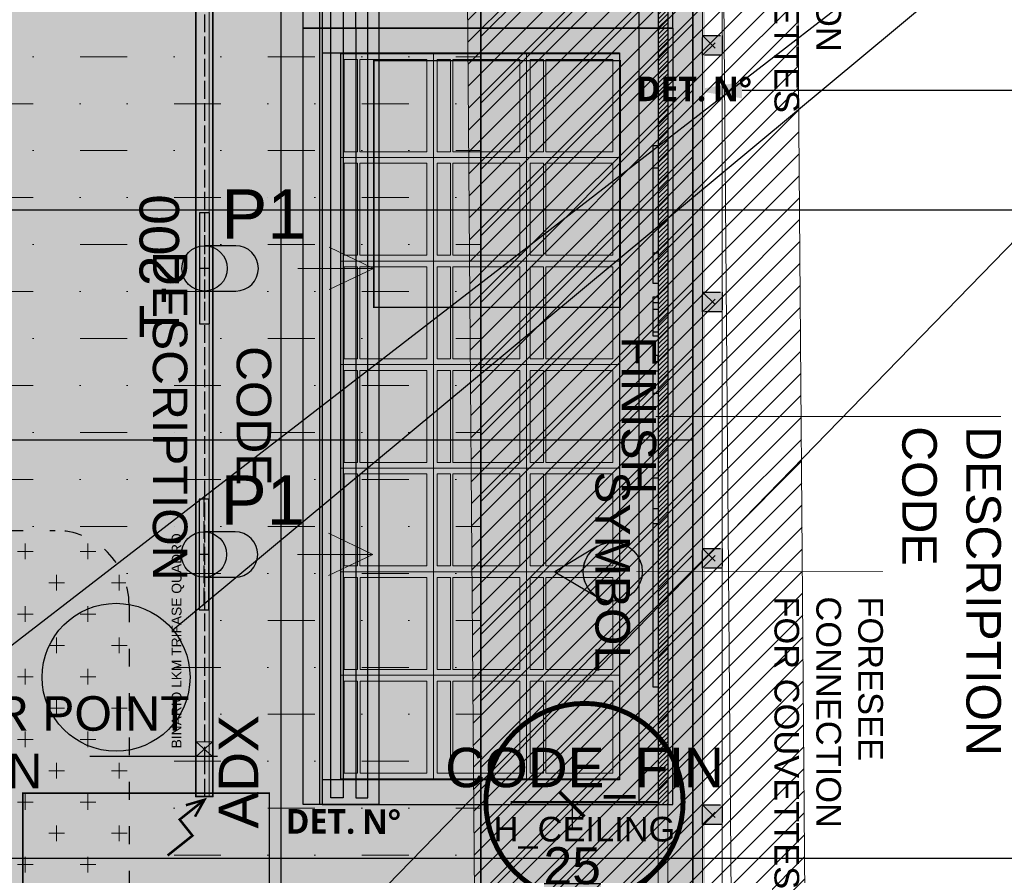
# Model space of a CAD drawing. Header units: centimetres. Extents: x -2854 to 18796, y -762 to 9238.
# Tile 124 of 166: x 865 to 1064, y 1743 to 1917. Entities that reach past the tile are written whole.
import ezdxf
from ezdxf import colors
from ezdxf.entities.mleader import LeaderData, LeaderLine
from ezdxf.enums import TextEntityAlignment as Align
from ezdxf.math import Vec2, Vec3

# ---------------------------------------------------------------- set-up
doc = ezdxf.new("R2010")
doc.units = ezdxf.units.CM
doc.header["$LTSCALE"] = 0.3
doc.linetypes.add('ACAD_ISO02W100', pattern=[15, 12, -3])
doc.linetypes.add('ACAD_ISO03W100', pattern=[30, 12, -18])
for name, color, linetype in [('_IVELA', 7, 'Continuous'), ('IVELA __linee di riferimento', 253, 'ACAD_ISO02W100'), ('IVELA _FILA CONTINUNA  Fix Text', 7, 'Continuous'), ('KK_ARC_AREAS', 1, 'Continuous'), ('KK_ARC_PROJECTION', 253, 'ACAD_ISO03W100'), ('KK_FIN_FLOOR', 7, 'Continuous'), ('KK_FIN_WALLS', 7, 'Continuous'), ('KK_FUR_HATCH', 253, 'Continuous'), ('KK_NOTE', 210, 'Continuous'), ('KK_TXT_TAG', 7, 'Continuous'), ('XR_EXIST_WALL_HATCH', 253, 'Continuous'), ('ZUMTOBEL', 7, 'Continuous')]:
    doc.layers.add(name, color=color, linetype=linetype)
for name, color, linetype, lineweight in [('_IVELA_FOCUSING', 30, 'Continuous', 15), ('IVELA_BINARI E TRACK', 7, 'Continuous', 20), ('IVELA_BINARI E TRACK fix text', 7, 'Continuous', 13), ('KK_ARC_WALL 0.2', 3, 'Continuous', 20), ('KK_ARC_WALL DETAIL 0.09', 253, 'Continuous', 9), ('KK_DIM', 253, 'Continuous', 5), ('KK_FIN_CEILING', 7, 'Continuous', 5), ('KK_FUR_DET', 251, 'Continuous', 9), ('KK_FUR_NEW', 14, 'Continuous', 9), ('KK_FUR_TXT', 251, 'Continuous', 9), ('XR_DEM_GENERIC', 215, 'Continuous', 13), ('XR_EXIST_WALLS_0.2', 2, 'Continuous', 20)]:
    doc.layers.add(name, color=color, linetype=linetype, lineweight=lineweight)
doc.layers.add('KK_Defpoints', color=40, linetype='Continuous', plot=False)
doc.layers.add('KK_TAG_ELECTRICAL', color=7, linetype='Continuous', true_color=0x0070e2)
doc.styles.add('ARIAL', font='Arial.ttf')
doc.styles.add('IVELA', font='Arial.ttf')
doc.styles.add('KIKO Milano_Bold', font='Arial Bold.ttf')
doc.styles.add('KIKO Milano_Light', font='Arial.ttf')
doc.styles.get("Standard").update_dxf_attribs({"font": 'Arial.ttf'})
doc.dimstyles.new('KIKO', dxfattribs={"dimtxt": 1.5, "dimasz": 1, "dimexe": 0, "dimexo": 2, "dimgap": 0.7, "dimtad": 0, "dimtih": 1, "dimtoh": 1, "dimdec": 0, "dimzin": 0, "dimtxsty": 'KIKO Milano_Light', "dimblk": 'ARCHTICK', "dimcen": 0.09, "dimadec": 1, "dimazin": 0, "dimtfac": 1, "dimtdec": 0, "dimtix": 1, "dimtofl": 0, "dimtmove": 0, "dimatfit": 3, "dimldrblk": 'ARCHTICK', "dimfxl": 5, "dimfxlon": 1, "dimtolj": 1, "dimtzin": 0, "dimlwe": 5, "dimarcsym": 0})
pattern_1 = [(45, (-153.785, 995.658), (-2.245064, 2.245064), [])]

# ---------------------------------------------------------------- blocks, each defined once
blk = doc.blocks.new('_ArchTick')
at = {"color": 0, "linetype": 'ByBlock', "const_width": 0.15}
blk.add_lwpolyline([(-0.5, -0.5), (0.5, 0.5)], dxfattribs=at)
blk = doc.blocks.new('*D89')
at = {"layer": 'Defpoints', "color": 0, "transparency": 16777216}
for p in [(976.81, 1757.44), (976.81, 1757.44), (972.26, 1732.53)]:
    blk.add_point(p, dxfattribs=at)
at = {"layer": 'KK_DIM', "color": 0, "lineweight": -2, "transparency": 16777216}
for p, q in [((976.81, 1757.44), (976.81, 1752.31)), ((976.81, 1732.53), (976.81, 1737.66))]:
    blk.add_line(p, q, dxfattribs=at)
at = {"layer": 'KK_DIM', "color": 0, "lineweight": -2, "transparency": 16777216, "xscale": 5, "yscale": 5, "zscale": 5}
for p, rotation in [((976.81, 1757.44), 90), ((976.81, 1732.53), 270)]:
    blk.add_blockref('_ArchTick', p, dxfattribs=dict(at, rotation=rotation))
at = {"layer": 'KK_DIM', "color": 0, "transparency": 16777216, "insert": (976.81, 1744.98), "char_height": 7.5, "attachment_point": 5, "style": 'KIKO Milano_Light'}
blk.add_mtext('\\A1;25', dxfattribs=at)
blk = doc.blocks.new('*D132')
at = {"layer": 'Defpoints', "color": 0, "transparency": 16777216}
for p in [(1036.06, 2253.02), (1036.87, 1273.25), (1127.51, 1273.25)]:
    blk.add_point(p, dxfattribs=at)
at = {"layer": 'KK_DIM', "color": 0, "linetype": 'ACAD_ISO03W100', "lineweight": 5, "transparency": 16777216}
for p, q in [((1102.51, 2253.02), (1127.51, 2253.02)), ((1102.51, 1273.25), (1127.51, 1273.25))]:
    blk.add_line(p, q, dxfattribs=at)
at = {"layer": 'KK_DIM', "color": 0, "lineweight": -2, "transparency": 16777216}
for p, q in [((1127.51, 2253.02), (1127.51, 1770.47)), ((1127.51, 1273.25), (1127.51, 1755.81))]:
    blk.add_line(p, q, dxfattribs=at)
at = {"layer": 'KK_DIM', "color": 0, "lineweight": -2, "transparency": 16777216, "xscale": 5, "yscale": 5, "zscale": 5}
for p, rotation in [((1127.51, 2253.02), 90), ((1127.51, 1273.25), 270)]:
    blk.add_blockref('_ArchTick', p, dxfattribs=dict(at, rotation=rotation))
at = {"layer": 'KK_DIM', "color": 0, "transparency": 16777216, "insert": (1127.51, 1763.14), "char_height": 7.5, "attachment_point": 5, "style": 'KIKO Milano_Light'}
blk.add_mtext('\\A1;980', dxfattribs=at)
blk = doc.blocks.new('*D217')
at = {"layer": 'Defpoints', "color": 0, "transparency": 16777216}
for p in [(958.27, 2074.22), (917.71, 1291.34), (1083.83, 1291.34)]:
    blk.add_point(p, dxfattribs=at)
at = {"layer": 'KK_DIM', "color": 0, "linetype": 'ACAD_ISO03W100', "lineweight": 5, "transparency": 16777216}
for p, q in [((1058.83, 2074.22), (1083.83, 2074.22)), ((1058.83, 1291.34), (1083.83, 1291.34))]:
    blk.add_line(p, q, dxfattribs=at)
at = {"layer": 'KK_DIM', "color": 0, "lineweight": -2, "transparency": 16777216}
for p, q in [((1083.83, 2074.22), (1083.83, 1690.11)), ((1083.83, 1291.34), (1083.83, 1675.45))]:
    blk.add_line(p, q, dxfattribs=at)
at = {"layer": 'KK_DIM', "color": 0, "lineweight": -2, "transparency": 16777216, "xscale": 5, "yscale": 5, "zscale": 5}
for p, rotation in [((1083.83, 2074.22), 90), ((1083.83, 1291.34), 270)]:
    blk.add_blockref('_ArchTick', p, dxfattribs=dict(at, rotation=rotation))
at = {"layer": 'KK_DIM', "color": 0, "transparency": 16777216, "insert": (1083.83, 1682.78), "char_height": 7.5, "attachment_point": 5, "style": 'KIKO Milano_Light'}
blk.add_mtext('\\A1;783', dxfattribs=at)
blk = doc.blocks.new('_DotBlank')
at = {"color": 0, "linetype": 'ByBlock', "lineweight": -2}
blk.add_line((-0.5, 0), (-1, 0), dxfattribs=at)
blk.add_circle((0, 0), 0.5, dxfattribs=at)
blk = doc.blocks.new('S-I-01 LOGO_PLAN')
at = {"layer": 'KK_FUR_HATCH', "true_color": 0x383e42}
h = blk.add_hatch(color=250, dxfattribs=at)
h.dxf.hatch_style = 1
h.paths.add_polyline_path([(-9.23, 0), (54.89, 0), (54.89, -1), (-9.23, -1)])
h.paths.add_polyline_path([(-12.36, -1), (-11.13, -1), (-11.13, 0), (-12.36, 0)])
h.paths.add_polyline_path([(-24.24, 0), (-16.27, 0), (-16.27, -1), (-24.24, -1)])
h.paths.add_polyline_path([(-54.9, 0), (-26.93, 0), (-26.93, -1), (-54.9, -1)])
for points in [[(-54.9, 0), (-26.93, 0), (-26.93, -1), (-54.9, -1)], [(-24.24, 0), (-16.27, 0), (-16.27, -1), (-24.24, -1)], [(-12.36, -1), (-11.13, -1), (-11.13, 0), (-12.36, 0)], [(-9.23, 0), (54.89, 0), (54.89, -1), (-9.23, -1)]]:
    blk.add_lwpolyline(points, close=True)
for points in [[(-50.32, 0), (-50.32, -1)], [(-33.14, -1), (-33.14, 0)], [(-23.06, 0), (-23.06, -1)], [(-21.69, 0), (-21.69, -1)], [(-17.11, 0), (-17.11, -1)], [(-4.65, 0), (-4.65, -1)], [(12.53, 0), (12.53, -1)], [(18.74, 0), (18.74, -1)], [(21.8, 0), (21.8, -1)]]:
    blk.add_lwpolyline(points)
at = {"layer": 'Defpoints'}
blk.add_lwpolyline([(-60.36, 0), (60.36, 0)], dxfattribs=at)

msp = doc.modelspace()

# ---------------------------------------------------------------- hatches: boundary and pattern name
at = {"layer": '_IVELA', "true_color": 0xc7c8ca}
h = msp.add_hatch(color=9, dxfattribs=at)
h.dxf.hatch_style = 1
h.paths.add_polyline_path([(903.25, 1861.66), (903.25, 1861.55), (908.57, 1861.55, 1), (908.57, 1870.75), (903.25, 1870.75), (903.25, 1870.64, -0.351391), (906.85, 1866.15, -0.351391)])
h.paths.add_polyline_path([(903.25, 1861.66, 0.351391), (906.85, 1866.15, 0.351391), (903.25, 1870.64)], flags=17)
h.paths.add_polyline_path([(901.25, 1861.66), (901.25, 1870.64, 0.351391), (897.65, 1866.15, 0.351391)])
h.paths.add_polyline_path([(902.25, 1861.55, 0.05484), (903.25, 1861.66), (903.25, 1866.15), (902.25, 1866.15)])
h.paths.add_polyline_path([(901.25, 1861.66, 0.05484), (902.25, 1861.55), (902.25, 1866.15), (901.25, 1866.15)])
h.paths.add_polyline_path([(901.25, 1866.15), (902.25, 1866.15), (902.25, 1870.75, 0.05484), (901.25, 1870.64)])
h.paths.add_polyline_path([(902.25, 1866.15), (903.25, 1866.15), (903.25, 1870.64, 0.05484), (902.25, 1870.75)])
h = msp.add_hatch(color=9, dxfattribs=at)
h.dxf.hatch_style = 1
h.paths.add_polyline_path([(903.13, 1803.65), (903.13, 1803.54), (908.44, 1803.54, 1), (908.44, 1812.74), (903.13, 1812.74), (903.13, 1812.63, -0.351391), (906.73, 1808.14, -0.351391)])
h.paths.add_polyline_path([(903.13, 1803.65, 0.351391), (906.73, 1808.14, 0.351391), (903.13, 1812.63)], flags=17)
h.paths.add_polyline_path([(901.13, 1803.65), (901.13, 1812.63, 0.351391), (897.53, 1808.14, 0.351391)])
h.paths.add_polyline_path([(902.13, 1803.54, 0.05484), (903.13, 1803.65), (903.13, 1808.14), (902.13, 1808.14)])
h.paths.add_polyline_path([(901.13, 1803.65, 0.05484), (902.13, 1803.54), (902.13, 1808.14), (901.13, 1808.14)])
h.paths.add_polyline_path([(901.13, 1808.14), (902.13, 1808.14), (902.13, 1812.74, 0.05484), (901.13, 1812.63)])
h.paths.add_polyline_path([(902.13, 1808.14), (903.13, 1808.14), (903.13, 1812.63, 0.05484), (902.13, 1812.74)])
at = {"layer": 'KK_ARC_AREAS', "true_color": 0xb896c1, "transparency": 33554559}
h = msp.add_hatch(color=253, dxfattribs=at)
h.dxf.hatch_style = 1
h.paths.add_polyline_path([(597.39, 1291.35), (597.39, 1610.16), (654.96, 1610.16), (654.96, 1783.62), (624.26, 1783.62), (624.26, 1889.72), (654.96, 1889.72), (654.96, 2123.47), (648.79, 2123.47), (819.26, 2123.47), (819.26, 2100.09), (829.26, 2100.09), (829.26, 2110.09), (930.07, 2110.09), (930.07, 2100.09), (958.27, 2100.09), (958.27, 2074.22), (1001.27, 2074.24), (1001.27, 1291.34), (917.71, 1291.34), (917.71, 1241.48), (647.71, 1241.48), (647.71, 1291.35)])
at = {"layer": 'KK_ARC_WALL 0.2', "true_color": 0xffffff}
h = msp.add_hatch(color=7, dxfattribs=at)
h.dxf.hatch_style = 1
h.paths.add_polyline_path([(1003.27, 1909.36), (1003.27, 1913.36), (1007.27, 1913.36), (1007.27, 1909.36)])
h = msp.add_hatch(color=7, dxfattribs=at)
h.dxf.hatch_style = 1
h.paths.add_polyline_path([(1003.27, 1857.36), (1003.27, 1861.36), (1007.27, 1861.36), (1007.27, 1857.36)])
h = msp.add_hatch(color=7, dxfattribs=at)
h.dxf.hatch_style = 1
h.paths.add_polyline_path([(1003.27, 1805.36), (1003.27, 1809.36), (1007.27, 1809.36), (1007.27, 1805.36)])
h = msp.add_hatch(color=7, dxfattribs=at)
h.dxf.hatch_style = 1
h.paths.add_polyline_path([(1003.27, 1753.36), (1003.27, 1757.36), (1007.27, 1757.36), (1007.27, 1753.36)])
at = {"layer": 'KK_FIN_CEILING', "lineweight": 5, "true_color": 0x939598, "transparency": 33554610}
h = msp.add_hatch(dxfattribs=at)
h.set_pattern_fill('MUDST', color=252, scale=1.5)
h.set_pattern_definition([(0, (629.342, 2261.491), (19.05, 9.525), [9.525, -9.525, 0, -9.525, 0, -9.525])])
edge = h.paths.add_edge_path(flags=0)
edge.add_line((821.94, 1414.42), (776.94, 1414.42))
edge.add_arc((776.94, 1429.42), 15, 181.4288, 270, ccw=False)
edge.add_line((761.95, 1429.05), (761.99, 1749.25))
edge.add_arc((776.94, 1748.02), 15, 90, 175.3098, ccw=False)
edge.add_line((776.94, 1763.02), (821.94, 1763.02))
edge.add_arc((821.94, 1748.02), 15, 0, 90, ccw=False)
edge.add_line((836.94, 1748.02), (836.94, 1429.42))
edge.add_arc((821.94, 1429.42), 15, -90, 0, ccw=False)
edge = h.paths.add_edge_path(flags=16)
edge.add_arc((871.94, 1379.46), 15, 270.0523, 360)
edge.add_line((886.94, 1379.46), (886.94, 1798.02))
edge.add_arc((871.94, 1798.02), 15, 0, 90)
edge.add_line((871.94, 1813.02), (726.85, 1813.02))
edge.add_arc((726.85, 1798.02), 15, 90, 180.0302)
edge.add_line((711.85, 1798.01), (711.96, 1379.38))
edge.add_arc((726.96, 1379.39), 15, 180.0302, 270.0523)
edge.add_line((726.97, 1364.39), (871.96, 1364.46))
edge = h.paths.add_edge_path()
edge.add_arc((849.26, 1918.47), 15, -90, 0.0079, ccw=False)
edge.add_line((840.57, 1903.47), (654.96, 1903.47))
edge.add_line((654.96, 1903.47), (654.96, 1889.06))
edge.add_line((654.96, 1889.06), (624.26, 1889.06))
edge.add_line((624.26, 1889.06), (624.26, 1783.62))
edge.add_line((624.26, 1783.62), (654.96, 1783.62))
edge.add_line((654.96, 1783.62), (654.96, 1610.16))
edge.add_line((654.96, 1610.16), (640.39, 1610.16))
edge.add_line((640.39, 1610.16), (640.39, 1291.34))
edge.add_line((640.39, 1291.34), (647.71, 1291.34))
edge.add_line((647.71, 1291.34), (647.71, 1241.48))
edge.add_line((647.71, 1241.48), (917.71, 1241.48))
edge.add_line((917.71, 1241.48), (917.71, 1291.34))
edge.add_line((917.71, 1291.34), (958.27, 1291.36))
edge.add_line((958.27, 1291.36), (958.27, 2074.22))
edge.add_line((958.27, 2074.22), (958.27, 2100.09))
edge.add_line((958.27, 2100.09), (864.26, 2100.09))
edge.add_line((864.26, 2100.09), (864.26, 1918.47))
h = msp.add_hatch(dxfattribs=at)
h.set_pattern_fill('ANSI31', color=252, scale=3)
h.set_pattern_definition([(45, (-1225, 2181.491), (-6.735192, 6.735192), [])])
h.paths.add_polyline_path([(1001.27, 1291.36), (1001.27, 2074.24), (958.27, 2074.24), (958.27, 1291.36)])
h = msp.add_hatch(dxfattribs=at)
h.set_pattern_fill('CROSS', color=252)
h.set_pattern_definition([(0, (629.3415, 2221.4906), (6.35, 6.35), [3.175, -9.525]), (90, (630.929, 2219.903), (-6.35, 6.35), [3.175, -9.525])])
h.paths.add_polyline_path([(886.94, 1798.02, 0.414214), (871.94, 1813.02), (726.85, 1813.02, 0.414368), (711.85, 1798.01), (711.96, 1379.38, 0.414327), (726.97, 1364.39), (871.96, 1364.46, 0.413946), (886.94, 1379.46)])
h.paths.add_polyline_path([(821.94, 1763.02, -0.414214), (836.94, 1748.02), (836.94, 1429.42, -0.414214), (821.94, 1414.42), (776.94, 1414.42, -0.406928), (761.95, 1429.05), (761.99, 1749.25, -0.390436), (776.94, 1763.02)], flags=16)
at = {"layer": 'KK_FIN_FLOOR', "true_color": 0x636466, "transparency": 33554559}
h = msp.add_hatch(dxfattribs=at)
h.set_pattern_fill('KK_PAV100X100CM', color=251, scale=0.9, angle=-90, pattern_type=2)
h.set_pattern_definition([(270, (917.71, 1291.34), (90, -3e-14), []), (0, (917.71, 1291.34), (4e-14, 90), [])])
h.paths.add_polyline_path([(1001.25, 2074.16), (958.25, 2074.16), (958.25, 2100), (930.05, 2100.01), (930.05, 2109.97), (924.15, 2109.97), (831.44, 2109.97), (831.44, 2100), (819.23, 2100), (819.23, 2123.39), (653.16, 2123.39), (653.16, 1889.64), (624.23, 1889.64), (624.23, 1783.54), (654.93, 1783.54), (654.93, 1610.07), (597.36, 1610.07), (597.36, 1291.27), (647.69, 1291.25), (648.47, 1241.48), (702.71, 1241.48), (702.71, 1291.42), (864.71, 1291.34), (865.21, 1241.48), (918.5, 1241.48), (917.69, 1241.39), (917.71, 1291.34), (1001.27, 1291.34), (1001.25, 1394.68)])
at = {"layer": 'KK_FUR_HATCH', "true_color": 0xffffff}
h = msp.add_hatch(color=7, dxfattribs=at)
h.dxf.hatch_style = 1
h.paths.add_polyline_path([(997.27, 2072.24), (997.27, 1914.84), (922.26, 1914.84), (922.26, 2072.24)])
at = {"layer": 'KK_FUR_HATCH', "ltscale": 50}
h = msp.add_hatch(dxfattribs=at)
h.set_pattern_fill('ANSI31', color=256, scale=0.199713, style=0)
h.set_pattern_definition([(45, (994.2724, 2082.61134), (-0.4483677, 0.4483677), [])])
h.paths.add_polyline_path([(996.27, 1914.84), (996.27, 2072.24), (994.27, 2072.24), (994.27, 1914.84)])
at = {"layer": 'KK_FUR_HATCH', "true_color": 0xffffff}
h = msp.add_hatch(color=7, dxfattribs=at)
h.dxf.hatch_style = 1
h.paths.add_polyline_path([(997.27, 1914.84), (997.27, 1757.44), (922.26, 1757.44), (922.26, 1914.84)])
at = {"layer": 'KK_FUR_HATCH', "ltscale": 50}
h = msp.add_hatch(dxfattribs=at)
h.set_pattern_fill('ANSI31', color=256, scale=0.199713, style=0)
h.set_pattern_definition([(45, (994.2724, 1925.2119), (-0.4483677, 0.4483677), [])])
h.paths.add_polyline_path([(996.27, 1757.44), (996.27, 1914.84), (994.27, 1914.84), (994.27, 1757.44)])
at = {"layer": 'KK_FUR_HATCH', "true_color": 0xeff0f0}
h = msp.add_hatch(color=7, dxfattribs=at)
h.dxf.hatch_style = 1
h.paths.add_polyline_path([(986.4, 1762.64), (986.4, 1909.64), (929.83, 1909.64), (929.83, 1762.64)])
at = {"layer": 'KK_TAG_ELECTRICAL', "linetype": 'Continuous', "lineweight": 0}
h = msp.add_hatch(color=150, dxfattribs=at)
edge = h.paths.add_edge_path()
edge.add_line((973.28, 1804.64), (981.98, 1799.48))
edge.add_arc((985.04, 1804.64), 6, 228.5351, 239.3242, ccw=False)
edge.add_arc((985.04, 1804.64), 6, 131.4649, 228.5351, ccw=False)
edge.add_arc((985.04, 1804.64), 6, 120.6758, 131.4649, ccw=False)
edge.add_line((981.98, 1809.8), (973.28, 1804.64))
at = {"layer": 'KK_TAG_ELECTRICAL', "true_color": 0xffffff}
h = msp.add_hatch(color=7, dxfattribs=at)
h.dxf.hatch_style = 1
edge = h.paths.add_edge_path()
edge.add_arc((985.04, 1804.64), 6, -90, 270)
at = {"layer": 'KK_TXT_TAG', "true_color": 0xffffff}
h = msp.add_hatch(color=7, dxfattribs=at)
h.dxf.hatch_style = 1
edge = h.paths.add_edge_path()
edge.add_arc((979.31, 1757.94), 20, 90, 270, ccw=False)
edge.add_arc((979.31, 1757.94), 20, 0, 90, ccw=False)
edge.add_arc((979.31, 1757.94), 20, -90, 0, ccw=False)
at = {"layer": 'XR_DEM_GENERIC'}
h = msp.add_hatch(dxfattribs=at)
h.set_pattern_fill('ANSI31', color=256)
h.set_pattern_definition(pattern_1)
h.paths.add_polyline_path([(954.18, 2100.09), (1006.18, 2100.09), (1012.71, 1273.33), (960.71, 1272.91)])
at = {"layer": 'XR_EXIST_WALL_HATCH'}
h = msp.add_hatch(dxfattribs=at)
h.set_pattern_fill('ANSI31', color=256)
h.set_pattern_definition(pattern_1)
h.paths.add_polyline_path([(2963.25, 2268.19), (2446.21, 2268.19), (2446.21, 2253.06), (2963.25, 2253.06)])
h.paths.add_polyline_path([(572.36, 1257.7), (588.71, 1257.57), (591.99, 1689.61), (648.26, 1689.18), (648.96, 1781.18), (592.96, 1781.77), (596.2, 2095.75), (596.2, 2095.75), (596.1, 2103.75), (596.1, 2103.75), (596.1, 2193.75), (635.1, 2193.75), (635.1, 2247.75), (939.07, 2253.06), (948.07, 2252.06), (1036.06, 2253.02), (1036.06, 2110.16), (948.08, 2109.06), (948.08, 2122.06), (939.08, 2122.06), (939.08, 2108.06), (939.03, 2107.59), (939.08, 2100.05), (954.17, 2100.24), (1006.18, 2100.09), (1012.71, 1273.33), (1027.71, 1273.28), (1021.21, 2095.16), (1051.06, 2095.16), (1051.06, 2268.19), (947.9, 2267.05), (581.1, 2262.01), (581.1, 2103.75)])

# ---------------------------------------------------------------- linework, layer by layer
for p, q in [((926.12, 1919.84), (926.12, 1914.84)), ((926.12, 1914.84), (990.41, 1914.84)), ((990.42, 1914.84), (926.12, 1914.84)), ((926.12, 1914.84), (926.12, 1909.84)), ((926.12, 1909.84), (986.4, 1909.84)), ((929.83, 1909.84), (929.83, 1762.44)), ((986.4, 1909.84), (986.4, 1762.44)), ((986.4, 1762.44), (926.12, 1762.44)), ((926.12, 1762.44), (926.12, 1757.44)), ((926.12, 1757.44), (990.41, 1757.44))]:
    msp.add_line(p, q)
msp.add_lwpolyline([(-112.91, 1036.53), (1705.34, 2439.78)])
for points in [[(922.26, 1914.84), (922.26, 2072.24), (926.12, 2072.24), (926.12, 1914.84)], [(926.12, 1914.84), (997.26, 1914.84), (997.27, 2072.24), (926.12, 2072.24), (926.12, 2067.24), (986.4, 2067.24), (986.4, 1919.84), (926.12, 1919.84)], [(926.12, 1914.84), (990.41, 1914.84), (990.42, 2072.24), (926.12, 2072.24), (926.12, 2067.24), (986.4, 2067.24), (986.4, 1919.84), (926.12, 1919.84)], [(996.27, 1914.84), (996.27, 2072.24), (994.27, 2072.24), (994.27, 1914.84)], [(922.26, 1757.44), (922.26, 1914.84), (926.12, 1914.84), (926.12, 1757.44)], [(926.12, 1757.44), (997.26, 1757.44), (997.27, 1914.84), (926.12, 1914.84), (926.12, 1909.84), (986.4, 1909.84), (986.4, 1762.44), (926.12, 1762.44)], [(926.12, 1757.44), (990.41, 1757.44), (990.42, 1914.84), (926.12, 1914.84), (926.12, 1909.84), (986.4, 1909.84), (986.4, 1762.44), (926.12, 1762.44)], [(996.27, 1757.44), (996.27, 1914.84), (994.27, 1914.84), (994.27, 1757.44)]]:
    msp.add_lwpolyline(points, close=True)
at = {"layer": '_IVELA'}
for p, q in [((901.25, 1877.4, 0), (901.25, 1854.9, 0)), ((903.25, 1877.4, 0), (901.25, 1877.4, 0)), ((903.25, 1854.9, 0), (903.25, 1877.4, 0)), ((908.57, 1870.75, 0), (902.25, 1870.75, 0)), ((902.25, 1861.55, 0), (908.57, 1861.55, 0)), ((901.25, 1854.9, 0), (903.25, 1854.9, 0)), ((901.13, 1819.39, 0), (901.13, 1796.89, 0)), ((903.13, 1819.39, 0), (901.13, 1819.39, 0)), ((903.13, 1796.89, 0), (903.13, 1819.39, 0)), ((908.44, 1812.74, 0), (902.13, 1812.74, 0)), ((902.13, 1803.54, 0), (908.44, 1803.54, 0)), ((901.13, 1796.89, 0), (903.13, 1796.89, 0))]:
    msp.add_line(p, q, dxfattribs=at)
at = {"layer": '_IVELA', "color": 10, "const_width": 3, "elevation": 0}
msp.add_lwpolyline([(964.96, 1757.44), (964.96, 2074.54)], dxfattribs=at)
at = {"layer": '_IVELA', "color": 160, "const_width": 2, "elevation": -0.01}
msp.add_lwpolyline([(717.67, 1369.78), (724.63, 1369.79), (880.16, 1370.46), (880.36, 1805.72), (718.69, 1805.72), (718.69, 1369.92)], dxfattribs=at)
at = {"layer": '_IVELA', "color": 30, "true_color": 0xf26722}
for points in [[(902.24, 1758.41, 0.5, 0.5, 0), (897.2, 1754.39, 0.5, 0.5, 0), (899.8, 1751.13, 0.5, 0.5, 0), (894.75, 1747.1, 0, 0, 0)], [(898.46, 1757.3, 0.5, 0.5, 0), (902.24, 1758.41, 0.5, 0.5, 0), (900.31, 1754.97, 0, 0, 0)]]:
    msp.add_lwpolyline(points, format="xyseb", dxfattribs=at)
at = {"layer": '_IVELA'}
for centre in [(902.25, 1866.15, 0), (902.13, 1808.14, 0)]:
    msp.add_circle(centre, 4.6, dxfattribs=at)
for centre in [(908.57, 1866.15, 0), (908.44, 1808.14, 0)]:
    msp.add_arc(centre, 4.6, 270, 90, dxfattribs=at)
at = {"layer": '_IVELA_FOCUSING'}
for p, q in [((936.53, 1866.15, 0), (927.52, 1870.43, 0)), ((921.19, 1866.15, 0), (936.53, 1866.15, 0)), ((936.53, 1866.15, 0), (927.52, 1861.87, 0)), ((936.41, 1808.14, 0), (927.4, 1812.43, 0)), ((921.07, 1808.14, 0), (936.41, 1808.14, 0)), ((936.41, 1808.14, 0), (927.4, 1803.86, 0))]:
    msp.add_line(p, q, dxfattribs=at)
at = {"layer": 'IVELA __linee di riferimento'}
for p, q in [((902.21, 1967.16), (902.21, 1767.16)), ((902.25, 1877.4, 0), (902.25, 1854.9, 0)), ((903.25, 1866.15, 0), (901.25, 1866.15, 0)), ((902.13, 1819.39, 0), (902.13, 1796.89, 0)), ((903.13, 1808.14, 0), (901.13, 1808.14, 0)), ((902.22, 1767.16), (902.22, 1759.16))]:
    msp.add_line(p, q, dxfattribs=at)
at = {"layer": 'IVELA _FILA CONTINUNA  Fix Text', "color": 150}
for p, q in [((904.01, 1767.16), (879.01, 1767.16)), ((904.87, 1767.16), (879.87, 1767.16))]:
    msp.add_line(p, q, dxfattribs=at)
at = {"layer": 'IVELA_BINARI E TRACK', "color": 10}
for p, q in [((900.57, 1770.16), (903.87, 1767.16)), ((900.57, 1767.16), (903.87, 1770.16))]:
    msp.add_line(p, q, dxfattribs=at)
at = {"layer": 'IVELA_BINARI E TRACK', "color": 18, "true_color": 0x000000}
for points in [[(900.41, 1967.16), (904.01, 1967.16), (904.01, 1767.16), (900.41, 1767.16)], [(900.56, 1967.16), (903.86, 1967.16), (903.86, 1767.16), (900.56, 1767.16)], [(900.42, 1767.16), (904.02, 1767.16), (904.02, 1759.01), (900.42, 1759.01)], [(900.57, 1767.16), (903.87, 1767.16), (903.87, 1759.16), (900.57, 1759.16)]]:
    msp.add_lwpolyline(points, close=True, dxfattribs=at)
at = {"layer": 'IVELA_BINARI E TRACK', "color": 10, "const_width": 0.2}
for points in [[(903.16, 1767.16), (903.16, 1967.16)], [(903.17, 1759.16), (903.17, 1767.16)]]:
    msp.add_lwpolyline(points, dxfattribs=at)
at = {"layer": 'IVELA_BINARI E TRACK', "color": 10}
msp.add_lwpolyline([(900.57, 1767.16), (900.57, 1770.16), (903.87, 1770.16), (903.87, 1767.16)], dxfattribs=at)
at = {"layer": 'KK_ARC_PROJECTION'}
for p, q in [((1003.27, 1909.36), (1007.27, 1913.36)), ((1003.27, 1913.36), (1007.27, 1909.36)), ((1003.27, 1857.36), (1007.27, 1861.36)), ((1003.27, 1861.36), (1007.27, 1857.36)), ((1003.27, 1805.36), (1007.27, 1809.36)), ((1003.27, 1809.36), (1007.27, 1805.36)), ((1003.27, 1753.36), (1007.27, 1757.36)), ((1003.27, 1757.36), (1007.27, 1753.36))]:
    msp.add_line(p, q, dxfattribs=at)
msp.add_lwpolyline([(958.27, 2074.24), (958.27, 1291.36)], dxfattribs=at)
at = {"layer": 'KK_ARC_PROJECTION', "color": 59, "true_color": 0x4b4844}
for points in [[(1003.27, 1909.36), (1003.27, 1913.36), (1007.27, 1913.36), (1007.27, 1909.36)], [(1003.27, 1857.36), (1003.27, 1861.36), (1007.27, 1861.36), (1007.27, 1857.36)], [(1003.27, 1805.36), (1003.27, 1809.36), (1007.27, 1809.36), (1007.27, 1805.36)], [(1003.27, 1753.36), (1003.27, 1757.36), (1007.27, 1757.36), (1007.27, 1753.36)]]:
    msp.add_lwpolyline(points, close=True, dxfattribs=at)
at = {"layer": 'KK_ARC_PROJECTION'}
msp.add_lwpolyline([(726.85, 1813.02), (871.94, 1813.02, -0.414214), (886.94, 1798.02), (886.94, 1379.46, -0.414214), (871.94, 1364.46), (726.96, 1364.39, -0.414214), (711.96, 1379.39), (711.85, 1798.02, -0.414214)], format="xyb", close=True, dxfattribs=at)
at = {"layer": 'KK_ARC_WALL 0.2'}
msp.add_lwpolyline([(1003.27, 1285.36), (1001.27, 1285.36), (1001.27, 2080.24), (1003.27, 2080.24)], close=True, dxfattribs=at)
at = {"layer": 'KK_ARC_WALL DETAIL 0.09'}
msp.add_lwpolyline([(1007.27, 1285.36), (1007.27, 2080.24)], dxfattribs=at)
at = {"layer": 'KK_Defpoints'}
for points in [[(597.39, 1291.35), (597.39, 1610.16), (654.96, 1610.16), (654.96, 1783.62), (624.26, 1783.62), (624.26, 1889.72), (654.96, 1889.72), (654.96, 2123.47), (648.79, 2123.47), (819.26, 2123.47), (819.26, 2100.09), (829.26, 2100.09), (829.26, 2110.09), (930.07, 2110.09), (930.07, 2100.09), (958.27, 2100.09), (958.27, 2074.22), (1001.27, 2074.24), (1001.27, 1291.34), (917.71, 1291.34), (917.71, 1241.48), (647.71, 1241.48), (647.71, 1291.35), (597.39, 1291.35)], [(1001.27, 2074.24), (958.27, 2074.24), (958.27, 1291.36), (1001.27, 1291.36)]]:
    msp.add_lwpolyline(points, close=True, dxfattribs=at)
for points in [[(647.71, 1241.48), (917.71, 1241.48), (917.71, 1291.34), (958.27, 1291.36), (958.27, 2074.22), (958.27, 2100.09), (819.26, 2100.09), (819.26, 2123.47), (653.16, 2123.47), (653.16, 1889.72), (624.26, 1889.72), (624.26, 1783.62), (654.96, 1783.62), (654.96, 1610.16), (640.39, 1610.16), (640.39, 1291.34), (647.71, 1291.34), (647.71, 1241.48)], [(382.59, 1878.04), (1223.26, 1878.04)]]:
    msp.add_lwpolyline(points, dxfattribs=at)
at = {"layer": 'KK_FIN_FLOOR'}
msp.add_lwpolyline([(647.71, 1241.48), (917.71, 1241.48), (917.69, 1291.34), (1001.27, 1291.34), (1001.27, 2074.24), (958.27, 2074.24), (958.27, 2100.09), (930.07, 2100.09), (930.07, 2110.06), (831.47, 2110.09), (831.47, 2100.09), (819.26, 2100.09), (819.26, 2123.47), (653.16, 2123.47), (653.16, 1889.72), (624.26, 1889.72), (624.26, 1783.62), (654.96, 1783.62), (654.96, 1610.16), (597.39, 1610.16), (597.39, 1291.35), (647.71, 1291.34), (647.71, 1241.48)], dxfattribs=at)
at = {"layer": 'KK_FIN_WALLS', "color": 9, "linetype": 'ACAD_ISO03W100', "true_color": 0xa2c1da, "const_width": 5, "elevation": 0}
for points in [[(654.96, 1903.47), (849.26, 1903.47, 0.414214), (864.26, 1918.47), (864.26, 2098.09)], [(726.96, 1363.98), (872.57, 1363.98, 0.414214), (887.57, 1378.98), (886.94, 1798.02, 0.414214), (871.94, 1813.02), (726.85, 1813.02, 0.414214), (711.85, 1798.02), (711.96, 1379.39, 0.395404), (726.96, 1363.98)]]:
    msp.add_lwpolyline(points, format="xyb", dxfattribs=at)
at = {"layer": 'KK_FIN_WALLS', "color": 181, "true_color": 0xa78feb, "const_width": 5}
msp.add_lwpolyline([(1001.27, 1291.34), (1001.27, 2074.24)], dxfattribs=at)
at = {"layer": 'KK_FIN_WALLS', "color": 253, "linetype": 'ACAD_ISO03W100', "true_color": 0xb9ae95, "const_width": 5}
msp.add_lwpolyline([(958.27, 1293.02), (958.25, 2072.24)], dxfattribs=at)
at = {"layer": 'KK_FIN_WALLS', "color": 193, "linetype": 'ByBlock', "lineweight": -2, "true_color": 0x9f7aa8}
for points in [[(1011.27, 1902.31), (1092.91, 1902.31)], [(846.94, 1746.55), (1101.61, 1746.55)]]:
    msp.add_lwpolyline(points, dxfattribs=at)
at = {"layer": 'KK_FIN_WALLS', "color": 193, "true_color": 0x9f7aa8}
msp.add_solid([(1011.27, 1900.64), (1001.27, 1902.3), (1011.27, 1903.97)], dxfattribs=at)
at = {"layer": 'KK_FUR_DET'}
for p, q in [((929.83, 1909.64), (986.4, 1909.64)), ((948.69, 1909.84), (948.69, 1762.44)), ((967.55, 1909.84), (967.55, 1762.44)), ((929.83, 1888.64), (986.4, 1888.64)), ((929.83, 1867.64), (986.4, 1867.64)), ((929.83, 1846.64), (986.4, 1846.64)), ((929.83, 1825.64), (986.4, 1825.64)), ((929.83, 1804.64), (986.4, 1804.64)), ((929.83, 1783.64), (986.4, 1783.64)), ((929.83, 1762.64), (986.4, 1762.64))]:
    msp.add_line(p, q, dxfattribs=at)
for points in [[(930.6, 1908.48), (930.6, 1889.82), (933.27, 1889.82), (933.27, 1908.48)], [(933.77, 1889.82), (933.77, 1908.48), (947.32, 1908.48), (947.32, 1889.82)], [(949.46, 1908.48), (949.46, 1889.82), (952.13, 1889.82), (952.13, 1908.48)], [(952.63, 1889.82), (952.63, 1908.48), (966.18, 1908.48), (966.18, 1889.82)], [(968.31, 1908.48), (968.31, 1889.82), (970.99, 1889.82), (970.99, 1908.48)], [(971.49, 1889.82), (971.49, 1908.48), (985.04, 1908.48), (985.04, 1889.82)], [(930.6, 1887.48), (930.6, 1868.82), (933.27, 1868.82), (933.27, 1887.48)], [(933.77, 1868.82), (933.77, 1887.48), (947.32, 1887.48), (947.32, 1868.82)], [(949.46, 1887.48), (949.46, 1868.82), (952.13, 1868.82), (952.13, 1887.48)], [(952.63, 1868.82), (952.63, 1887.48), (966.18, 1887.48), (966.18, 1868.82)], [(968.31, 1887.48), (968.31, 1868.82), (970.99, 1868.82), (970.99, 1887.48)], [(971.49, 1868.82), (971.49, 1887.48), (985.04, 1887.48), (985.04, 1868.82)], [(930.6, 1866.48), (930.6, 1847.82), (933.27, 1847.82), (933.27, 1866.48)], [(933.77, 1847.82), (933.77, 1866.48), (947.32, 1866.48), (947.32, 1847.82)], [(949.46, 1866.48), (949.46, 1847.82), (952.13, 1847.82), (952.13, 1866.48)], [(952.63, 1847.82), (952.63, 1866.48), (966.18, 1866.48), (966.18, 1847.82)], [(968.31, 1866.48), (968.31, 1847.82), (970.99, 1847.82), (970.99, 1866.48)], [(971.49, 1847.82), (971.49, 1866.48), (985.04, 1866.48), (985.04, 1847.82)], [(930.6, 1845.48), (930.6, 1826.82), (933.27, 1826.82), (933.27, 1845.48)], [(933.77, 1826.82), (933.77, 1845.48), (947.32, 1845.48), (947.32, 1826.82)], [(949.46, 1845.48), (949.46, 1826.82), (952.13, 1826.82), (952.13, 1845.48)], [(952.63, 1826.82), (952.63, 1845.48), (966.18, 1845.48), (966.18, 1826.82)], [(968.31, 1845.48), (968.31, 1826.82), (970.99, 1826.82), (970.99, 1845.48)], [(971.49, 1826.82), (971.49, 1845.48), (985.04, 1845.48), (985.04, 1826.82)], [(930.6, 1824.48), (930.6, 1805.82), (933.27, 1805.82), (933.27, 1824.48)], [(933.77, 1805.82), (933.77, 1824.48), (947.32, 1824.48), (947.32, 1805.82)], [(949.46, 1824.48), (949.46, 1805.82), (952.13, 1805.82), (952.13, 1824.48)], [(952.63, 1805.82), (952.63, 1824.48), (966.18, 1824.48), (966.18, 1805.82)], [(968.31, 1824.48), (968.31, 1805.82), (970.99, 1805.82), (970.99, 1824.48)], [(971.49, 1805.82), (971.49, 1824.48), (985.04, 1824.48), (985.04, 1805.82)], [(930.6, 1803.48), (930.6, 1784.82), (933.28, 1784.82), (933.28, 1803.48)], [(933.78, 1784.82), (933.78, 1803.48), (947.32, 1803.48), (947.32, 1784.82)], [(949.46, 1803.48), (949.46, 1784.82), (952.13, 1784.82), (952.13, 1803.48)], [(952.63, 1784.82), (952.63, 1803.48), (966.18, 1803.48), (966.18, 1784.82)], [(968.31, 1803.48), (968.31, 1784.82), (970.99, 1784.82), (970.99, 1803.48)], [(971.49, 1784.82), (971.49, 1803.48), (985.04, 1803.48), (985.04, 1784.82)], [(930.6, 1782.48), (930.6, 1763.82), (933.28, 1763.82), (933.28, 1782.48)], [(933.78, 1763.82), (933.78, 1782.48), (947.32, 1782.48), (947.32, 1763.82)], [(949.46, 1782.48), (949.46, 1763.82), (952.13, 1763.82), (952.13, 1782.48)], [(952.63, 1763.82), (952.63, 1782.48), (966.18, 1782.48), (966.18, 1763.82)], [(968.31, 1782.48), (968.31, 1763.82), (970.99, 1763.82), (970.99, 1782.48)], [(971.49, 1763.82), (971.49, 1782.48), (985.04, 1782.48), (985.04, 1763.82)]]:
    msp.add_lwpolyline(points, close=True, dxfattribs=at)
at = {"layer": 'KK_FUR_NEW'}
msp.add_lwpolyline([(994.27, 1757.44), (996.21, 1757.44), (996.21, 1607.82), (994.27, 1607.82)], close=True, dxfattribs=at)
at = {"layer": 'KK_FUR_TXT'}
msp.add_lwpolyline([(993.77, 1836.14), (1063.77, 1836.14)], dxfattribs=at)
at = {"layer": 'KK_NOTE', "color": 193, "linetype": 'ACAD_ISO03W100', "ltscale": 0.4, "true_color": 0x9f7aa8, "const_width": 0.3}
for points in [[(936.57, 1908.27), (986.57, 1908.27), (986.57, 1858.27), (936.57, 1858.27)], [(865.39, 1759.73), (915.39, 1759.73), (915.39, 1709.73), (865.39, 1709.73)]]:
    msp.add_lwpolyline(points, close=True, dxfattribs=at)
at = {"layer": 'KK_TAG_ELECTRICAL', "color": 150, "lineweight": 25, "flags": 128}
msp.add_lwpolyline([(973.28, 1804.64), (981.98, 1799.48, -0.047111), (981.07, 1800.15, -0.450836), (981.07, 1809.14, -0.047111), (981.98, 1809.8)], format="xyb", close=True, dxfattribs=at)
at = {"layer": 'KK_TAG_ELECTRICAL', "color": 150, "const_width": 0.1}
msp.add_lwpolyline([(989.84, 1804.64), (1039.84, 1804.64)], dxfattribs=at)
at = {"layer": 'KK_TAG_ELECTRICAL', "color": 150, "lineweight": 25}
msp.add_circle((985.04, 1804.64), 6, dxfattribs=at)
at = {"layer": 'KK_TXT_TAG', "color": 193, "true_color": 0x9f7aa8, "const_width": 1}
msp.add_lwpolyline([(979.31, 1737.94, -1), (979.31, 1777.94, -0.414214), (999.31, 1757.94, -0.414214)], format="xyb", close=True, dxfattribs=at)
at = {"layer": 'KK_TXT_TAG', "color": 18, "true_color": 0x000000, "const_width": 0.48}
msp.add_lwpolyline([(964.31, 1757.94), (994.31, 1757.94)], dxfattribs=at)
at = {"layer": 'XR_DEM_GENERIC', "linetype": 'Continuous', "lineweight": 13}
msp.add_line((954.18, 2100.24), (960.71, 1273.48), dxfattribs=at)
at = {"layer": 'XR_EXIST_WALLS_0.2', "linetype": 'Continuous', "lineweight": 13}
for p, q in [((1006.18, 2100.09), (1012.71, 1273.33)), ((1027.71, 1273.28), (1021.21, 2095.16))]:
    msp.add_line(p, q, dxfattribs=at)
at = {"layer": 'ZUMTOBEL', "color": 20}
msp.add_lwpolyline([(937.63, 2072.19), (937.63, 1757.44), (925.63, 1757.5), (925.63, 2072.24)], close=True, dxfattribs=at)
at = {"layer": 'ZUMTOBEL', "color": 20, "elevation": 0}
for points in [[(927.87, 1758.82), (927.86, 2070.9), (930.36, 2070.89), (930.37, 1758.81)], [(935.4, 1758.79), (935.38, 2070.86), (932.88, 2070.88), (932.9, 1758.8)]]:
    msp.add_lwpolyline(points, close=True, dxfattribs=at)

# ---------------------------------------------------------------- block references
at = {"rotation": 270}
msp.add_blockref('S-I-01 LOGO_PLAN', (994.27, 1836.14), dxfattribs=at)

# ---------------------------------------------------------------- texts
at = {"color": 193, "linetype": 'ACAD_ISO03W100', "ltscale": 0.3, "true_color": 0x9f7aa8, "char_height": 5, "attachment_point": 7, "style": 'KIKO Milano_Bold'}
for insert in [(989.88, 1899.96), (918.71, 1751.42)]:
    msp.add_mtext_dynamic_manual_height_columns('{\\fSegoe UI Semibold|b0|i0|c0|p34;DET.}', width=62.8179, gutter_width=0.312, heights=[9.23], dxfattribs=dict(at, insert=insert))
at = {"color": 193, "linetype": 'ACAD_ISO03W100', "ltscale": 0.3, "true_color": 0x9f7aa8, "style": 'KIKO Milano_Bold'}
for p in [(1005.48, 1900), (934.3, 1751.46)]:
    msp.add_attdef('N°', p, '1', height=5, dxfattribs=at)
at = {"layer": 'Defpoints', "insert": (895.57, 1768.82), "char_height": 2, "width": 181.8319, "attachment_point": 1, "rotation": 90}
msp.add_mtext('BINARIO LKM TRIFASE QUADRO', dxfattribs=at)
at = {"layer": 'Defpoints', "style": 'KIKO Milano_Light'}
msp.add_attdef('FINISH', text='################', height=7, rotation=270, dxfattribs=at).set_placement((990.34, 1836.37), align=Align.MIDDLE_CENTER)
at = {"layer": 'IVELA_BINARI E TRACK fix text', "color": 160, "style": 'ARIAL'}
for p in [(905.65, 1872.18, 0), (905.53, 1814.17, 0)]:
    msp.add_text('P1', height=10, dxfattribs=at).set_placement(p)
at = {"layer": 'IVELA_BINARI E TRACK fix text', "color": 150, "style": 'ARIAL'}
for s, p in [('T-200', (897.07, 1851.99)), ('ADX', (913.13, 1752.58))]:
    msp.add_text(s, height=8, rotation=90, dxfattribs=at).set_placement(p)
at = {"layer": 'KK_FUR_TXT', "lineweight": 30}
for p in [(895.26, 1993.67), (895.26, 1836.27)]:
    msp.add_attdef('DESCRIPTION', text='#############', height=7, rotation=270, dxfattribs=at).set_placement(p, align=Align.MIDDLE_CENTER)
at = {"layer": 'KK_FUR_TXT', "style": 'KIKO Milano_Light'}
msp.add_attdef('CODE', text='######', height=7, rotation=270, dxfattribs=at).set_placement((912.26, 1836.27), align=Align.MIDDLE_CENTER)
msp.add_attdef('CODE', (1043.77, 1834.14, -0.01), 'S-I-02', height=7, rotation=270, dxfattribs=at)
msp.add_attdef('DESCRIPTION', text='SILVER LOGO', height=7, rotation=270, dxfattribs=at).set_placement((1063.77, 1834.14), align=Align.TOP_LEFT)
at = {"layer": 'KK_TAG_ELECTRICAL', "color": 150, "char_height": 5, "attachment_point": 1, "rotation": 270, "line_spacing_factor": 1.0194, "style": 'KIKO Milano_Light'}
for insert in [(1039.84, 1957.04), (1039.84, 1799.64)]:
    msp.add_mtext_dynamic_manual_height_columns('FORESEE\\PCONNECTION\\PFOR COUVETTES', width=57.1328, gutter_width=0.125, heights=[0], dxfattribs=dict(at, insert=insert))
at = {"layer": 'KK_TAG_ELECTRICAL', "color": 150, "insert": (803.59, 1770.02), "char_height": 7, "width": 700, "attachment_point": 4, "style": 'KIKO Milano_Light'}
msp.add_mtext('\\pxql;CHANDELIER POINT\\PCONNECTION', dxfattribs=at)
at = {"layer": 'KK_TAG_ELECTRICAL', "color": 150, "style": 'KIKO Milano_Light'}
msp.add_attdef('SYMBOL', text='I', height=7, rotation=270, dxfattribs=at).set_placement((985.04, 1804.64), align=Align.MIDDLE_CENTER)
at = {"layer": 'KK_TXT_TAG', "color": 18, "true_color": 0x000000}
msp.add_attdef('CODE_FIN', text='', height=8, dxfattribs=at).set_placement((979.31, 1760.94), align=Align.CENTER)
msp.add_attdef('H_CEILING', text='', height=5, dxfattribs=at).set_placement((979.31, 1754.94), align=Align.TOP_CENTER)

# ---------------------------------------------------------------- dimensions: what is measured, and where the dimension line sits
at = {"layer": 'KK_DIM'}
for base, p1, p2, picture, middle in [((1127.51, 1273.25), (1036.06, 2253.02), (1036.87, 1273.25), '*D132', (1127.51, 1763.14)), ((1083.83, 1291.34), (958.27, 2074.22), (917.71, 1291.34), '*D217', (1083.83, 1682.78)), ((976.81, 1757.44), (972.26, 1732.53), (976.81, 1757.44), '*D89', (976.81, 1744.98))]:
    dim = msp.add_linear_dim(base=base, p1=p1, p2=p2, angle=90, dimstyle='KIKO', override={"dimscale": 0, "dimpost": '\\X', "dimcen": 0.0018}, dxfattribs=at)
    dim.commit()
    dim.dimension.update_dxf_attribs({"geometry": picture, "text_midpoint": middle})

# ---------------------------------------------------------------- leaders
at = {"layer": '_IVELA', "color": 160}
ml = msp.add_multileader_mtext('Standard', dxfattribs=at)
ml.set_content('{\\fArial|b1|i0|c0|p34;S2\\P}L 12 Linear meters', color=160, style='IVELA')
ml.set_leader_properties(color=160)
ml.set_arrow_properties(name='DOTBLANK')
ml.build(insert=Vec2(0, 0))
ml.multileader.update_dxf_attribs({"has_text_frame": 1, "text_left_attachment_type": 0, "text_right_attachment_type": 4, "dogleg_length": 60, "arrow_head_size": 30})
ctx = ml.context
ctx.base_point, ctx.char_height, ctx.arrow_head_size, ctx.landing_gap_size, ctx.plane_origin = Vec3(1064.32, 1928.04, 0), 8, 30, 5, Vec3(772.03, 2069.94, 0)
ctx.left_attachment, ctx.right_attachment = 0, 4
notes = []
notes.append((ctx, [(0, (1, 1, 0), (1058.32, 1928.04, 0), (1, 0), 6, [(0, [(884.3, 1783.24, 0)], 0, [])])]))
ctx.mtext.insert, ctx.mtext.rotation, ctx.mtext.width, ctx.mtext.defined_height, ctx.mtext.line_spacing_style = Vec3(1069.32, 1928.04, 0), -4.712389, 421.9257, 60.15, 2
ml = msp.add_multileader_mtext('Standard', dxfattribs=at)
ml.set_content('{\\fArial|b1|i0|c0|p34;S2\\P}L 8,7 Linear meters', color=160, style='IVELA')
ml.set_leader_properties(color=160)
ml.set_arrow_properties(name='DOTBLANK')
ml.build(insert=Vec2(0, 0))
ml.multileader.update_dxf_attribs({"has_text_frame": 1, "text_left_attachment_type": 0, "text_right_attachment_type": 4, "dogleg_length": 60, "arrow_head_size": 30})
ctx = ml.context
ctx.base_point, ctx.char_height, ctx.arrow_head_size, ctx.landing_gap_size, ctx.plane_origin = Vec3(1073.11, 1872.44, 0), 8, 30, 5, Vec3(724.79, 1922.74, 0)
ctx.left_attachment, ctx.right_attachment = 0, 4
notes.append((ctx, [(0, (1, 1, 0), (1067.11, 1872.44, 0), (1, 0), 6, [(0, [(837.06, 1636.03, 0)], 0, [])])]))
ctx.mtext.insert, ctx.mtext.rotation, ctx.mtext.width, ctx.mtext.defined_height, ctx.mtext.line_spacing_style = Vec3(1078.11, 1872.44, 0), -4.712389, 421.9257, 60.15, 2
for ctx, leaders in notes:
    for number, flags, end, landing, length, lines in leaders:
        leader = LeaderData()
        leader.index, (leader.has_last_leader_line, leader.has_dogleg_vector, leader.attachment_direction) = number, flags
        leader.last_leader_point, leader.dogleg_vector, leader.dogleg_length = Vec3(end), Vec3(landing), length
        for number, points, colour, breaks in lines:
            line = LeaderLine()
            line.index, line.vertices, line.color, line.breaks = number, Vec3.list(points), colors.encode_raw_color(colour), breaks
            leader.lines.append(line)
        ctx.leaders.append(leader)

doc.saveas('drawing.dxf')
